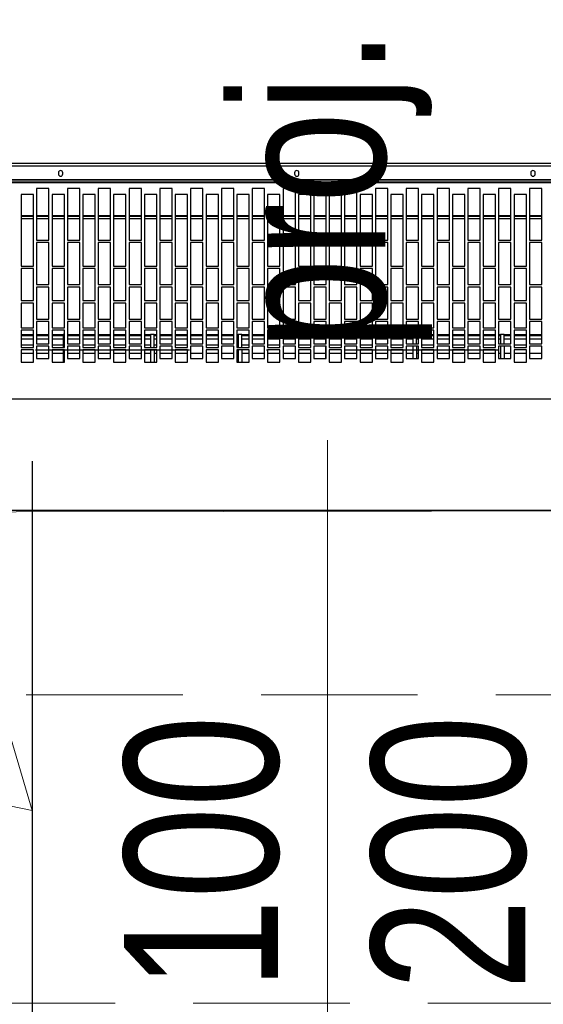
# Model space of a CAD drawing. Header units: centimetres. Extents: x -2715 to 104803, y -2927 to 32152.
# Tile 21 of 72: x 86757 to 86799, y -489 to -409. Entities that reach past the tile are written whole.
import ezdxf
from ezdxf.enums import TextEntityAlignment as Align

# ---------------------------------------------------------------- set-up
doc = ezdxf.new("R2010")
doc.units = ezdxf.units.CM
doc.header["$MEASUREMENT"] = 0
doc.linetypes.add('DASHDOT2', pattern=[0.5, 0.25, -0.125, 0, -0.125])
doc.linetypes.add('HIDDENX2', pattern=[19.05, 12.7, -6.35])
for name, color, linetype, lineweight in [('1_ doors proj.', 252, 'Continuous', 15), ('1_ projection', 252, 'HIDDENX2', 5), ('1_ przerywana  S_CONSTRUCTION', 252, 'DASHDOT2', 25), ('1_ wall STRUCT-DIV rozbiorka', 252, 'Continuous', 9), ('2_ doors description proj.', 252, 'Continuous', 15)]:
    doc.layers.add(name, color=color, linetype=linetype, lineweight=lineweight)
doc.layers.add('_IS_sanitarne.opis', color=105, linetype='Continuous')
doc.layers.add('Sonniger opisy', color=255, linetype='Continuous')
doc.styles.add('BIKTS', font='bikromsw.shx', dxfattribs={"width": 0.85})
doc.linetypes.add('Rozbiö˘ka', pattern='A,7,[121,msgB.shx,S=1,R=0,X=0.5,Y=-1.826635],7', length=14)

# ---------------------------------------------------------------- blocks, each defined once
blk = doc.blocks.new('_OZN.DRZWI')
blk.add_line((0, 0), (61.073, 0))
at = {"style": 'BIKTS', "width": 0.8}
blk.add_attdef('WYSOK', text='', height=8, rotation=0.00001, dxfattribs=at).set_placement((27.593, 12.745), align=Align.TOP_CENTER)
for p in [(-20, 0), (75.143, 0)]:
    blk.add_attdef('OZN', text='', height=8, rotation=0.00001, dxfattribs=at).set_placement(p, align=Align.MIDDLE)
blk.add_attdef('SZEROK', text='', height=8, rotation=0.00001, dxfattribs=at).set_placement((27.593, -12.401), align=Align.CENTER)
blk = doc.blocks.new('FDSFGGDHGFH')
blk.add_line((26.883, -16.924), (34.559, -18.459))
for points in [[(58.546, -5.91), (58.546, -4.91)], [(32.181, -10.387), (34.559, -18.459)]]:
    blk.add_lwpolyline(points)
blk.add_arc((8.092, -9.092), 100.908, 270, 0)
blk = doc.blocks.new('GUARD ONE')
at = {"layer": 'Sonniger opisy', "color": 7, "linetype": 'Continuous', "lineweight": 25, "transparency": 16777216}
for p, q in [((856.717, 479.988), (856.717, 480.988)), ((857.017, 479.988), (857.017, 480.988)), ((863.817, 479.988), (863.817, 480.988)), ((864.117, 479.988), (864.117, 480.988)), ((871.217, 479.988), (871.217, 480.988)), ((832.362, 480.284), (833.362, 480.284)), ((833.362, 480.254), (832.362, 480.254)), ((833.612, 480.284), (834.612, 480.284)), ((834.612, 480.254), (833.612, 480.254)), ((834.862, 480.284), (835.417, 480.284)), ((835.417, 480.254), (834.862, 480.254)), ((835.417, 479.688), (835.417, 480.688)), ((835.717, 479.688), (835.717, 480.688)), ((835.717, 480.284), (835.862, 480.284)), ((835.862, 480.254), (835.717, 480.254)), ((836.112, 480.284), (837.112, 480.284)), ((837.112, 480.254), (836.112, 480.254)), ((837.362, 480.284), (838.362, 480.284)), ((838.362, 480.254), (837.362, 480.254)), ((838.612, 480.284), (839.612, 480.284)), ((839.612, 480.254), (838.612, 480.254)), ((839.862, 480.284), (840.862, 480.284)), ((840.862, 480.254), (839.862, 480.254)), ((841.112, 480.284), (842.112, 480.284)), ((842.112, 480.254), (841.112, 480.254)), ((842.362, 480.284), (842.517, 480.284)), ((842.517, 480.254), (842.362, 480.254)), ((842.517, 479.688), (842.517, 480.688)), ((842.817, 479.688), (842.817, 480.688)), ((842.817, 480.284), (843.362, 480.284)), ((843.362, 480.254), (842.817, 480.254)), ((843.612, 480.284), (844.612, 480.284)), ((844.612, 480.254), (843.612, 480.254)), ((844.862, 480.284), (845.862, 480.284)), ((845.862, 480.254), (844.862, 480.254)), ((846.112, 480.284), (847.112, 480.284)), ((847.112, 480.254), (846.112, 480.254)), ((847.362, 480.284), (848.362, 480.284)), ((848.362, 480.254), (847.362, 480.254)), ((848.612, 480.284), (849.612, 480.284)), ((849.612, 480.254), (848.612, 480.254)), ((849.917, 479.688), (849.917, 480.688)), ((849.917, 480.284), (850.862, 480.284)), ((850.862, 480.254), (849.917, 480.254)), ((851.112, 480.284), (852.112, 480.284)), ((852.112, 480.254), (851.112, 480.254)), ((852.362, 480.284), (853.362, 480.284)), ((853.362, 480.254), (852.362, 480.254)), ((853.612, 480.284), (854.612, 480.284)), ((854.612, 480.254), (853.612, 480.254)), ((854.862, 480.284), (855.862, 480.284)), ((855.862, 480.254), (854.862, 480.254)), ((856.112, 480.284), (856.717, 480.284)), ((856.717, 480.254), (856.112, 480.254)), ((857.017, 480.284), (857.112, 480.284)), ((857.112, 480.254), (857.017, 480.254)), ((857.362, 480.284), (858.362, 480.284)), ((858.362, 480.254), (857.362, 480.254)), ((858.612, 480.284), (859.612, 480.284)), ((859.612, 480.254), (858.612, 480.254)), ((859.862, 480.284), (860.862, 480.284)), ((860.862, 480.254), (859.862, 480.254)), ((861.112, 480.284), (862.112, 480.284)), ((862.112, 480.254), (861.112, 480.254)), ((862.362, 480.284), (863.362, 480.284)), ((863.362, 480.254), (862.362, 480.254)), ((863.612, 480.284), (863.817, 480.284)), ((863.817, 480.254), (863.612, 480.254)), ((864.117, 480.284), (864.612, 480.284)), ((864.612, 480.254), (864.117, 480.254)), ((864.862, 480.284), (865.862, 480.284)), ((865.862, 480.254), (864.862, 480.254)), ((866.112, 480.284), (867.112, 480.284)), ((867.112, 480.254), (866.112, 480.254)), ((867.362, 480.284), (868.362, 480.284)), ((868.362, 480.254), (867.362, 480.254)), ((868.612, 480.284), (869.612, 480.284)), ((869.612, 480.254), (868.612, 480.254)), ((869.862, 480.284), (870.862, 480.284)), ((870.862, 480.254), (869.862, 480.254)), ((871.217, 480.284), (872.112, 480.284)), ((872.112, 480.254), (871.217, 480.254)), ((872.362, 480.284), (873.362, 480.284)), ((873.362, 480.254), (872.362, 480.254)), ((873.612, 480.284), (874.612, 480.284)), ((874.612, 480.254), (873.612, 480.254)), ((832.362, 479.688), (833.362, 479.688)), ((833.612, 479.988), (834.612, 479.988)), ((833.612, 479.611), (834.612, 479.611)), ((834.612, 479.582), (833.612, 479.582)), ((834.862, 479.688), (835.862, 479.688)), ((836.112, 479.988), (837.112, 479.988)), ((836.112, 479.611), (837.112, 479.611)), ((837.112, 479.582), (836.112, 479.582)), ((837.362, 479.688), (838.362, 479.688)), ((838.612, 479.988), (839.612, 479.988)), ((838.612, 479.611), (839.612, 479.611)), ((839.612, 479.582), (838.612, 479.582)), ((839.862, 479.688), (840.862, 479.688)), ((841.112, 479.988), (842.112, 479.988)), ((841.112, 479.611), (842.112, 479.611)), ((842.112, 479.582), (841.112, 479.582)), ((842.362, 479.688), (843.362, 479.688)), ((843.612, 479.988), (844.612, 479.988)), ((843.612, 479.611), (844.612, 479.611)), ((844.612, 479.582), (843.612, 479.582)), ((844.862, 479.688), (845.862, 479.688)), ((846.112, 479.988), (847.112, 479.988)), ((846.112, 479.611), (847.112, 479.611)), ((847.112, 479.582), (846.112, 479.582)), ((847.362, 479.688), (848.362, 479.688)), ((848.612, 479.988), (849.612, 479.988)), ((848.612, 479.611), (849.612, 479.611)), ((849.612, 479.582), (848.612, 479.582)), ((849.862, 479.688), (850.862, 479.688)), ((851.112, 479.988), (852.112, 479.988)), ((851.112, 479.611), (852.112, 479.611)), ((852.112, 479.582), (851.112, 479.582)), ((852.362, 479.688), (853.362, 479.688)), ((853.612, 479.988), (854.612, 479.988)), ((853.612, 479.611), (854.612, 479.611)), ((854.612, 479.582), (853.612, 479.582)), ((854.862, 479.688), (855.862, 479.688)), ((856.112, 479.988), (857.112, 479.988)), ((856.112, 479.611), (856.717, 479.611)), ((856.717, 479.582), (856.112, 479.582)), ((857.017, 479.611), (857.112, 479.611)), ((857.112, 479.582), (857.017, 479.582)), ((857.362, 479.688), (858.362, 479.688)), ((858.612, 479.988), (859.612, 479.988)), ((858.612, 479.611), (859.612, 479.611)), ((859.612, 479.582), (858.612, 479.582)), ((859.862, 479.688), (860.862, 479.688)), ((861.112, 479.988), (862.112, 479.988)), ((861.112, 479.611), (862.112, 479.611)), ((862.112, 479.582), (861.112, 479.582)), ((862.362, 479.688), (863.362, 479.688)), ((863.612, 479.988), (864.612, 479.988)), ((863.612, 479.611), (863.817, 479.611)), ((863.817, 479.582), (863.612, 479.582)), ((864.117, 479.611), (864.612, 479.611)), ((864.612, 479.582), (864.117, 479.582)), ((864.862, 479.688), (865.862, 479.688)), ((866.112, 479.988), (867.112, 479.988)), ((866.112, 479.611), (867.112, 479.611)), ((867.112, 479.582), (866.112, 479.582)), ((867.362, 479.688), (868.362, 479.688)), ((868.612, 479.988), (869.612, 479.988)), ((868.612, 479.611), (869.612, 479.611)), ((869.612, 479.582), (868.612, 479.582)), ((869.862, 479.688), (870.862, 479.688)), ((871.112, 479.988), (872.112, 479.988)), ((871.217, 479.611), (872.112, 479.611)), ((872.112, 479.582), (871.217, 479.582)), ((872.362, 479.688), (873.362, 479.688)), ((873.612, 479.988), (874.612, 479.988)), ((873.612, 479.611), (874.612, 479.611)), ((874.612, 479.582), (873.612, 479.582)), ((832.362, 479.122), (833.362, 479.122)), ((833.362, 479.094), (832.362, 479.094)), ((832.362, 478.837), (833.362, 478.837)), ((833.362, 478.813), (832.362, 478.813)), ((832.362, 478.769), (833.362, 478.769)), ((833.362, 478.749), (832.362, 478.749)), ((833.612, 479.122), (834.612, 479.122)), ((834.612, 479.094), (833.612, 479.094)), ((833.612, 478.837), (834.612, 478.837)), ((834.612, 478.813), (833.612, 478.813)), ((833.612, 478.769), (834.612, 478.769)), ((834.612, 478.749), (833.612, 478.749)), ((834.862, 479.122), (835.417, 479.122)), ((835.417, 479.094), (834.862, 479.094)), ((834.862, 478.837), (835.417, 478.837)), ((835.417, 478.813), (834.862, 478.813)), ((834.862, 478.769), (835.417, 478.769)), ((835.417, 478.749), (834.862, 478.749)), ((835.417, 478.731), (835.717, 478.731)), ((835.717, 479.122), (835.862, 479.122)), ((835.862, 479.094), (835.717, 479.094)), ((835.717, 478.837), (835.862, 478.837)), ((835.862, 478.813), (835.717, 478.813)), ((835.717, 478.769), (835.862, 478.769)), ((835.862, 478.749), (835.717, 478.749)), ((836.112, 479.122), (837.112, 479.122)), ((837.112, 479.094), (836.112, 479.094)), ((836.112, 478.837), (837.112, 478.837)), ((837.112, 478.813), (836.112, 478.813)), ((836.112, 478.769), (837.112, 478.769)), ((837.112, 478.749), (836.112, 478.749)), ((837.362, 479.122), (838.362, 479.122)), ((838.362, 479.094), (837.362, 479.094)), ((837.362, 478.837), (838.362, 478.837)), ((838.362, 478.813), (837.362, 478.813)), ((837.362, 478.769), (838.362, 478.769)), ((838.362, 478.749), (837.362, 478.749)), ((838.612, 479.122), (839.612, 479.122)), ((839.612, 479.094), (838.612, 479.094)), ((838.612, 478.837), (839.612, 478.837)), ((839.612, 478.813), (838.612, 478.813)), ((838.612, 478.769), (839.612, 478.769)), ((839.612, 478.749), (838.612, 478.749)), ((839.862, 479.122), (840.862, 479.122)), ((840.862, 479.094), (839.862, 479.094)), ((839.862, 478.837), (840.862, 478.837)), ((840.862, 478.813), (839.862, 478.813)), ((839.862, 478.769), (840.862, 478.769)), ((840.862, 478.749), (839.862, 478.749)), ((841.112, 479.122), (842.112, 479.122)), ((842.112, 479.094), (841.112, 479.094)), ((841.112, 478.837), (842.112, 478.837)), ((842.112, 478.813), (841.112, 478.813)), ((841.112, 478.769), (842.112, 478.769)), ((842.112, 478.749), (841.112, 478.749)), ((842.362, 479.122), (842.517, 479.122)), ((842.517, 479.094), (842.362, 479.094)), ((842.362, 478.837), (842.517, 478.837)), ((842.517, 478.813), (842.362, 478.813)), ((842.362, 478.769), (842.517, 478.769)), ((842.517, 478.749), (842.362, 478.749)), ((842.517, 478.731), (842.817, 478.731)), ((842.817, 479.122), (843.362, 479.122)), ((843.362, 479.094), (842.817, 479.094)), ((842.817, 478.837), (843.362, 478.837)), ((843.362, 478.813), (842.817, 478.813)), ((842.817, 478.769), (843.362, 478.769)), ((843.362, 478.749), (842.817, 478.749)), ((843.612, 479.122), (844.612, 479.122)), ((844.612, 479.094), (843.612, 479.094)), ((843.612, 478.837), (844.612, 478.837)), ((844.612, 478.813), (843.612, 478.813)), ((843.612, 478.769), (844.612, 478.769)), ((844.612, 478.749), (843.612, 478.749)), ((844.862, 479.122), (845.862, 479.122)), ((845.862, 479.094), (844.862, 479.094)), ((844.862, 478.837), (845.862, 478.837)), ((845.862, 478.813), (844.862, 478.813)), ((844.862, 478.769), (845.862, 478.769)), ((845.862, 478.749), (844.862, 478.749)), ((846.112, 479.122), (847.112, 479.122)), ((847.112, 479.094), (846.112, 479.094)), ((846.112, 478.837), (847.112, 478.837)), ((847.112, 478.813), (846.112, 478.813)), ((846.112, 478.769), (847.112, 478.769)), ((847.112, 478.749), (846.112, 478.749)), ((847.362, 479.122), (848.362, 479.122)), ((848.362, 479.094), (847.362, 479.094)), ((847.362, 478.837), (848.362, 478.837)), ((848.362, 478.813), (847.362, 478.813)), ((847.362, 478.769), (848.362, 478.769)), ((848.362, 478.749), (847.362, 478.749)), ((848.612, 479.122), (849.612, 479.122)), ((849.612, 479.094), (848.612, 479.094)), ((848.612, 478.837), (849.612, 478.837)), ((849.612, 478.813), (848.612, 478.813)), ((848.612, 478.769), (849.612, 478.769)), ((849.612, 478.749), (848.612, 478.749)), ((849.917, 479.122), (850.862, 479.122)), ((850.862, 479.094), (849.917, 479.094)), ((849.917, 478.837), (850.862, 478.837)), ((850.862, 478.813), (849.917, 478.813)), ((849.917, 478.769), (850.862, 478.769)), ((850.862, 478.749), (849.917, 478.749)), ((851.112, 479.122), (852.112, 479.122)), ((852.112, 479.094), (851.112, 479.094)), ((851.112, 478.837), (852.112, 478.837)), ((852.112, 478.813), (851.112, 478.813)), ((851.112, 478.769), (852.112, 478.769)), ((852.112, 478.749), (851.112, 478.749)), ((852.362, 479.122), (853.362, 479.122)), ((853.362, 479.094), (852.362, 479.094)), ((852.362, 478.837), (853.362, 478.837)), ((853.362, 478.813), (852.362, 478.813)), ((852.362, 478.769), (853.362, 478.769)), ((853.362, 478.749), (852.362, 478.749)), ((853.612, 479.122), (854.612, 479.122)), ((854.612, 479.094), (853.612, 479.094)), ((853.612, 478.837), (854.612, 478.837)), ((854.612, 478.813), (853.612, 478.813)), ((853.612, 478.769), (854.612, 478.769)), ((854.612, 478.749), (853.612, 478.749)), ((854.862, 479.122), (855.862, 479.122)), ((855.862, 479.094), (854.862, 479.094)), ((854.862, 478.837), (855.862, 478.837)), ((855.862, 478.813), (854.862, 478.813)), ((854.862, 478.769), (855.862, 478.769)), ((855.862, 478.749), (854.862, 478.749)), ((856.112, 479.122), (856.717, 479.122)), ((856.717, 479.094), (856.112, 479.094)), ((856.112, 478.837), (856.717, 478.837)), ((856.717, 478.813), (856.112, 478.813)), ((856.112, 478.769), (856.717, 478.769)), ((856.717, 478.749), (856.112, 478.749)), ((856.717, 478.731), (857.017, 478.731)), ((857.017, 479.122), (857.112, 479.122)), ((857.112, 479.094), (857.017, 479.094)), ((857.017, 478.837), (857.112, 478.837)), ((857.112, 478.813), (857.017, 478.813)), ((857.017, 478.769), (857.112, 478.769)), ((857.112, 478.749), (857.017, 478.749)), ((857.362, 479.122), (858.362, 479.122)), ((858.362, 479.094), (857.362, 479.094)), ((857.362, 478.837), (858.362, 478.837)), ((858.362, 478.813), (857.362, 478.813)), ((857.362, 478.769), (858.362, 478.769)), ((858.362, 478.749), (857.362, 478.749)), ((858.612, 479.122), (859.612, 479.122)), ((859.612, 479.094), (858.612, 479.094)), ((858.612, 478.837), (859.612, 478.837)), ((859.612, 478.813), (858.612, 478.813)), ((858.612, 478.769), (859.612, 478.769)), ((859.612, 478.749), (858.612, 478.749)), ((859.862, 479.122), (860.862, 479.122)), ((860.862, 479.094), (859.862, 479.094)), ((859.862, 478.837), (860.862, 478.837)), ((860.862, 478.813), (859.862, 478.813)), ((859.862, 478.769), (860.862, 478.769)), ((860.862, 478.749), (859.862, 478.749)), ((861.112, 479.122), (862.112, 479.122)), ((862.112, 479.094), (861.112, 479.094)), ((861.112, 478.837), (862.112, 478.837)), ((862.112, 478.813), (861.112, 478.813)), ((861.112, 478.769), (862.112, 478.769)), ((862.112, 478.749), (861.112, 478.749)), ((862.362, 479.122), (863.362, 479.122)), ((863.362, 479.094), (862.362, 479.094)), ((862.362, 478.837), (863.362, 478.837)), ((863.362, 478.813), (862.362, 478.813)), ((862.362, 478.769), (863.362, 478.769)), ((863.362, 478.749), (862.362, 478.749)), ((863.612, 479.122), (863.817, 479.122)), ((863.817, 479.094), (863.612, 479.094)), ((863.612, 478.837), (863.817, 478.837)), ((863.817, 478.813), (863.612, 478.813)), ((863.612, 478.769), (863.817, 478.769)), ((863.817, 478.749), (863.612, 478.749)), ((863.817, 478.731), (864.117, 478.731)), ((864.117, 479.122), (864.612, 479.122)), ((864.612, 479.094), (864.117, 479.094)), ((864.117, 478.837), (864.612, 478.837)), ((864.612, 478.813), (864.117, 478.813)), ((864.117, 478.769), (864.612, 478.769)), ((864.612, 478.749), (864.117, 478.749)), ((864.862, 479.122), (865.862, 479.122)), ((865.862, 479.094), (864.862, 479.094)), ((864.862, 478.837), (865.862, 478.837)), ((865.862, 478.813), (864.862, 478.813)), ((864.862, 478.769), (865.862, 478.769)), ((865.862, 478.749), (864.862, 478.749)), ((866.112, 479.122), (867.112, 479.122)), ((867.112, 479.094), (866.112, 479.094)), ((866.112, 478.837), (867.112, 478.837)), ((867.112, 478.813), (866.112, 478.813)), ((866.112, 478.769), (867.112, 478.769)), ((867.112, 478.749), (866.112, 478.749)), ((867.362, 479.122), (868.362, 479.122)), ((868.362, 479.094), (867.362, 479.094)), ((867.362, 478.837), (868.362, 478.837)), ((868.362, 478.813), (867.362, 478.813)), ((867.362, 478.769), (868.362, 478.769)), ((868.362, 478.749), (867.362, 478.749)), ((868.612, 479.122), (869.612, 479.122)), ((869.612, 479.094), (868.612, 479.094)), ((868.612, 478.837), (869.612, 478.837)), ((869.612, 478.813), (868.612, 478.813)), ((868.612, 478.769), (869.612, 478.769)), ((869.612, 478.749), (868.612, 478.749)), ((869.862, 479.122), (870.862, 479.122)), ((870.862, 479.094), (869.862, 479.094)), ((869.862, 478.837), (870.862, 478.837)), ((870.862, 478.813), (869.862, 478.813)), ((869.862, 478.769), (870.862, 478.769)), ((870.862, 478.749), (869.862, 478.749)), ((871.217, 479.122), (872.112, 479.122)), ((872.112, 479.094), (871.217, 479.094)), ((871.217, 478.837), (872.112, 478.837)), ((872.112, 478.813), (871.217, 478.813)), ((871.217, 478.769), (872.112, 478.769)), ((872.112, 478.749), (871.217, 478.749)), ((872.362, 479.122), (873.362, 479.122)), ((873.362, 479.094), (872.362, 479.094)), ((872.362, 478.837), (873.362, 478.837)), ((873.362, 478.813), (872.362, 478.813)), ((872.362, 478.769), (873.362, 478.769)), ((873.362, 478.749), (872.362, 478.749)), ((873.612, 479.122), (874.612, 479.122)), ((874.612, 479.094), (873.612, 479.094)), ((873.612, 478.837), (874.612, 478.837)), ((874.612, 478.813), (873.612, 478.813)), ((873.612, 478.769), (874.612, 478.769)), ((874.612, 478.749), (873.612, 478.749)), ((833.612, 478.388), (834.612, 478.388)), ((836.112, 478.388), (837.112, 478.388)), ((838.612, 478.388), (839.612, 478.388)), ((841.112, 478.388), (842.112, 478.388)), ((843.612, 478.388), (844.612, 478.388)), ((846.112, 478.388), (847.112, 478.388)), ((848.612, 478.388), (849.612, 478.388)), ((851.112, 478.388), (852.112, 478.388)), ((853.612, 478.388), (854.612, 478.388)), ((856.112, 478.388), (857.112, 478.388)), ((858.612, 478.388), (859.612, 478.388)), ((861.112, 478.388), (862.112, 478.388)), ((863.612, 478.388), (864.612, 478.388)), ((866.112, 478.388), (867.112, 478.388)), ((868.612, 478.388), (869.612, 478.388)), ((871.112, 478.388), (872.112, 478.388)), ((873.612, 478.388), (874.612, 478.388)), ((832.362, 477.688), (833.362, 477.688)), ((834.862, 477.688), (835.862, 477.688)), ((837.362, 477.688), (838.362, 477.688)), ((839.862, 477.688), (840.862, 477.688)), ((842.362, 477.688), (843.362, 477.688)), ((844.862, 477.688), (845.862, 477.688)), ((847.362, 477.688), (848.362, 477.688)), ((849.862, 477.688), (850.862, 477.688)), ((852.362, 477.688), (853.362, 477.688)), ((854.862, 477.688), (855.862, 477.688)), ((857.362, 477.688), (858.362, 477.688)), ((859.862, 477.688), (860.862, 477.688)), ((862.362, 477.688), (863.362, 477.688)), ((864.862, 477.688), (865.862, 477.688)), ((867.362, 477.688), (868.362, 477.688)), ((869.862, 477.688), (870.862, 477.688)), ((872.362, 477.688), (873.362, 477.688)), ((833.612, 476.188), (834.612, 476.188)), ((836.112, 476.188), (837.112, 476.188)), ((838.612, 476.188), (839.612, 476.188)), ((841.112, 476.188), (842.112, 476.188)), ((843.612, 476.188), (844.612, 476.188)), ((846.112, 476.188), (847.112, 476.188)), ((848.612, 476.188), (849.612, 476.188)), ((851.112, 476.188), (852.112, 476.188)), ((853.612, 476.188), (854.612, 476.188)), ((856.112, 476.188), (857.112, 476.188)), ((858.612, 476.188), (859.612, 476.188)), ((861.112, 476.188), (862.112, 476.188)), ((863.612, 476.188), (864.612, 476.188)), ((866.112, 476.188), (867.112, 476.188)), ((868.612, 476.188), (869.612, 476.188)), ((871.112, 476.188), (872.112, 476.188)), ((873.612, 476.188), (874.612, 476.188)), ((832.362, 474.888), (833.362, 474.888)), ((834.862, 474.888), (835.862, 474.888)), ((837.362, 474.888), (838.362, 474.888)), ((839.862, 474.888), (840.862, 474.888)), ((842.362, 474.888), (843.362, 474.888)), ((844.862, 474.888), (845.862, 474.888)), ((847.362, 474.888), (848.362, 474.888)), ((849.862, 474.888), (850.862, 474.888)), ((852.362, 474.888), (853.362, 474.888)), ((854.862, 474.888), (855.862, 474.888)), ((857.362, 474.888), (858.362, 474.888)), ((859.862, 474.888), (860.862, 474.888)), ((862.362, 474.888), (863.362, 474.888)), ((864.862, 474.888), (865.862, 474.888)), ((867.362, 474.888), (868.362, 474.888)), ((869.862, 474.888), (870.862, 474.888)), ((872.362, 474.888), (873.362, 474.888)), ((833.612, 473.388), (834.612, 473.388)), ((836.112, 473.388), (837.112, 473.388)), ((838.612, 473.388), (839.612, 473.388)), ((841.112, 473.388), (842.112, 473.388)), ((843.612, 473.388), (844.612, 473.388)), ((846.112, 473.388), (847.112, 473.388)), ((848.612, 473.388), (849.612, 473.388)), ((851.112, 473.388), (852.112, 473.388)), ((853.612, 473.388), (854.612, 473.388)), ((856.112, 473.388), (857.112, 473.388)), ((858.612, 473.388), (859.612, 473.388)), ((861.112, 473.388), (862.112, 473.388)), ((863.612, 473.388), (864.612, 473.388)), ((866.112, 473.388), (867.112, 473.388)), ((868.612, 473.388), (869.612, 473.388)), ((871.112, 473.388), (872.112, 473.388)), ((873.612, 473.388), (874.612, 473.388)), ((832.362, 471.288), (833.362, 471.288)), ((834.862, 471.288), (835.862, 471.288)), ((837.362, 471.288), (838.362, 471.288)), ((839.862, 471.288), (840.862, 471.288)), ((842.362, 471.288), (843.362, 471.288)), ((844.862, 471.288), (845.862, 471.288)), ((847.362, 471.288), (848.362, 471.288)), ((849.862, 471.288), (850.862, 471.288)), ((852.362, 471.288), (853.362, 471.288)), ((854.862, 471.288), (855.862, 471.288)), ((857.362, 471.288), (858.362, 471.288)), ((859.862, 471.288), (860.862, 471.288)), ((862.362, 471.288), (863.362, 471.288)), ((864.862, 471.288), (865.862, 471.288)), ((867.362, 471.288), (868.362, 471.288)), ((869.862, 471.288), (870.862, 471.288)), ((872.362, 471.288), (873.362, 471.288)), ((833.362, 469.338), (832.362, 469.338)), ((833.362, 469.131), (832.362, 469.131)), ((833.362, 469.08), (832.362, 469.08)), ((834.612, 469.338), (833.612, 469.338)), ((834.612, 469.131), (833.612, 469.131)), ((834.612, 469.08), (833.612, 469.08)), ((835.862, 469.338), (834.862, 469.338)), ((835.862, 469.131), (834.862, 469.131)), ((835.862, 469.08), (834.862, 469.08)), ((837.112, 469.338), (836.112, 469.338)), ((837.112, 469.131), (836.112, 469.131)), ((837.112, 469.08), (836.112, 469.08)), ((838.362, 469.338), (837.362, 469.338)), ((838.362, 469.131), (837.362, 469.131)), ((838.362, 469.08), (837.362, 469.08)), ((839.612, 469.338), (838.612, 469.338)), ((839.612, 469.131), (838.612, 469.131)), ((839.612, 469.08), (838.612, 469.08)), ((840.862, 469.338), (839.862, 469.338)), ((840.862, 469.131), (839.862, 469.131)), ((840.862, 469.08), (839.862, 469.08)), ((842.112, 469.338), (841.112, 469.338)), ((842.112, 469.131), (841.112, 469.131)), ((842.112, 469.08), (841.112, 469.08)), ((843.362, 469.338), (842.362, 469.338)), ((843.362, 469.131), (842.362, 469.131)), ((843.362, 469.08), (842.362, 469.08)), ((844.612, 469.338), (843.612, 469.338)), ((844.612, 469.131), (843.612, 469.131)), ((844.612, 469.08), (843.612, 469.08)), ((845.862, 469.338), (844.862, 469.338)), ((845.862, 469.131), (844.862, 469.131)), ((845.862, 469.08), (844.862, 469.08)), ((847.112, 469.338), (846.112, 469.338)), ((847.112, 469.131), (846.112, 469.131)), ((847.112, 469.08), (846.112, 469.08)), ((848.362, 469.338), (847.362, 469.338)), ((848.362, 469.131), (847.362, 469.131)), ((848.362, 469.08), (847.362, 469.08)), ((849.612, 469.338), (848.612, 469.338)), ((849.612, 469.131), (848.612, 469.131)), ((849.612, 469.08), (848.612, 469.08)), ((850.862, 469.338), (849.862, 469.338)), ((850.862, 469.131), (849.862, 469.131)), ((850.862, 469.08), (849.862, 469.08)), ((852.112, 469.338), (851.112, 469.338)), ((852.112, 469.131), (851.112, 469.131)), ((852.112, 469.08), (851.112, 469.08)), ((853.362, 469.338), (852.362, 469.338)), ((853.362, 469.131), (852.362, 469.131)), ((853.362, 469.08), (852.362, 469.08)), ((854.612, 469.338), (853.612, 469.338)), ((854.612, 469.131), (853.612, 469.131)), ((854.612, 469.08), (853.612, 469.08)), ((855.862, 469.338), (854.862, 469.338)), ((855.862, 469.131), (854.862, 469.131)), ((855.862, 469.08), (854.862, 469.08)), ((857.112, 469.338), (856.112, 469.338)), ((857.112, 469.131), (856.112, 469.131)), ((857.112, 469.08), (856.112, 469.08)), ((858.362, 469.338), (857.362, 469.338)), ((858.362, 469.131), (857.362, 469.131)), ((858.362, 469.08), (857.362, 469.08)), ((859.612, 469.338), (858.612, 469.338)), ((859.612, 469.131), (858.612, 469.131)), ((859.612, 469.08), (858.612, 469.08)), ((860.862, 469.338), (859.862, 469.338)), ((860.862, 469.131), (859.862, 469.131)), ((860.862, 469.08), (859.862, 469.08)), ((862.112, 469.338), (861.112, 469.338)), ((862.112, 469.131), (861.112, 469.131)), ((862.112, 469.08), (861.112, 469.08)), ((863.362, 469.338), (862.362, 469.338)), ((863.362, 469.131), (862.362, 469.131)), ((863.362, 469.08), (862.362, 469.08)), ((864.612, 469.338), (863.612, 469.338)), ((864.612, 469.131), (863.612, 469.131)), ((864.612, 469.08), (863.612, 469.08)), ((865.862, 469.338), (864.862, 469.338)), ((865.862, 469.131), (864.862, 469.131)), ((865.862, 469.08), (864.862, 469.08)), ((867.112, 469.338), (866.112, 469.338)), ((867.112, 469.131), (866.112, 469.131)), ((867.112, 469.08), (866.112, 469.08)), ((868.362, 469.338), (867.362, 469.338)), ((868.362, 469.131), (867.362, 469.131)), ((868.362, 469.08), (867.362, 469.08)), ((869.612, 469.338), (868.612, 469.338)), ((869.612, 469.131), (868.612, 469.131)), ((869.612, 469.08), (868.612, 469.08)), ((870.862, 469.338), (869.862, 469.338)), ((870.862, 469.131), (869.862, 469.131)), ((870.862, 469.08), (869.862, 469.08)), ((872.112, 469.338), (871.112, 469.338)), ((872.112, 469.131), (871.112, 469.131)), ((872.112, 469.08), (871.112, 469.08)), ((873.362, 469.338), (872.362, 469.338)), ((873.362, 469.131), (872.362, 469.131)), ((873.362, 469.08), (872.362, 469.08)), ((874.612, 469.338), (873.612, 469.338)), ((874.612, 469.131), (873.612, 469.131)), ((874.612, 469.08), (873.612, 469.08)), ((833.612, 467.388), (834.612, 467.388)), ((836.112, 467.388), (837.112, 467.388)), ((838.612, 467.388), (839.612, 467.388)), ((841.112, 467.388), (842.112, 467.388)), ((843.612, 467.388), (844.612, 467.388)), ((846.112, 467.388), (847.112, 467.388)), ((848.612, 467.388), (849.612, 467.388)), ((851.112, 467.388), (852.112, 467.388)), ((853.612, 467.388), (854.612, 467.388)), ((856.112, 467.388), (857.112, 467.388)), ((858.612, 467.388), (859.612, 467.388)), ((861.112, 467.388), (862.112, 467.388)), ((863.612, 467.388), (864.612, 467.388)), ((866.112, 467.388), (867.112, 467.388)), ((868.612, 467.388), (869.612, 467.388)), ((871.112, 467.388), (872.112, 467.388)), ((873.612, 467.388), (874.612, 467.388)), ((832.362, 466.888), (833.362, 466.888)), ((834.862, 466.888), (835.862, 466.888)), ((837.362, 466.888), (838.362, 466.888)), ((839.862, 466.888), (840.862, 466.888)), ((842.362, 466.888), (843.362, 466.888)), ((844.862, 466.888), (845.862, 466.888)), ((847.362, 466.888), (848.362, 466.888)), ((849.862, 466.888), (850.862, 466.888)), ((852.362, 466.888), (853.362, 466.888)), ((854.862, 466.888), (855.862, 466.888)), ((857.362, 466.888), (858.362, 466.888)), ((859.862, 466.888), (860.862, 466.888)), ((862.362, 466.888), (863.362, 466.888)), ((864.862, 466.888), (865.862, 466.888)), ((867.362, 466.888), (868.362, 466.888)), ((869.862, 466.888), (870.862, 466.888)), ((872.362, 466.888), (873.362, 466.888)), ((901.937, 466.188), (797.538, 466.188)), ((901.837, 466.412), (797.638, 466.412))]:
    blk.add_line(p, q, dxfattribs=at)
for points in [[(901.837, 466.188), (901.837, 466.365), (901.837, 466.412), (904.737, 466.412), (904.737, 483.988), (904.737, 492.988), (794.738, 492.988), (794.738, 483.988), (904.737, 483.988)], [(901.837, 466.365), (797.638, 466.365), (797.638, 466.412), (794.738, 466.412), (794.738, 483.988)], [(835.417, 479.488), (835.417, 478.731), (835.717, 478.731), (835.717, 479.488)], [(842.517, 479.488), (842.517, 478.731), (842.817, 478.731), (842.817, 479.488)], [(849.917, 478.731), (849.862, 478.731), (849.917, 478.731), (849.917, 479.488)], [(856.717, 479.788), (856.717, 478.731), (857.017, 478.731), (857.017, 479.788)], [(863.817, 479.788), (863.817, 478.731), (864.117, 478.731), (864.117, 479.788)], [(871.217, 478.731), (871.112, 478.731), (871.217, 478.731), (871.217, 479.788)], [(794.738, 466.412), (794.738, 466.372), (794.738, 466.372), (794.738, 465.053), (794.738, 464.873), (904.737, 464.873), (904.737, 465.053), (794.738, 465.053)], [(794.738, 466.372), (797.538, 466.372), (797.538, 466.372), (797.538, 466.188), (901.937, 466.188), (901.937, 466.372)]]:
    blk.add_lwpolyline(points, dxfattribs=at)
for points in [[(834.612, 479.988), (834.612, 480.988), (833.612, 480.988), (833.612, 479.988)], [(837.112, 479.988), (837.112, 480.988), (836.112, 480.988), (836.112, 479.988)], [(839.612, 479.988), (839.612, 480.988), (838.612, 480.988), (838.612, 479.988)], [(842.112, 479.988), (842.112, 480.988), (841.112, 480.988), (841.112, 479.988)], [(844.612, 479.988), (844.612, 480.988), (843.612, 480.988), (843.612, 479.988)], [(847.112, 479.988), (847.112, 480.988), (846.112, 480.988), (846.112, 479.988)], [(849.612, 479.988), (849.612, 480.988), (848.612, 480.988), (848.612, 479.988)], [(852.112, 479.988), (852.112, 480.988), (851.112, 480.988), (851.112, 479.988)], [(854.612, 479.988), (854.612, 480.988), (853.612, 480.988), (853.612, 479.988)], [(857.112, 479.988), (857.112, 480.988), (856.112, 480.988), (856.112, 479.988)], [(859.612, 479.988), (859.612, 480.988), (858.612, 480.988), (858.612, 479.988)], [(862.112, 479.988), (862.112, 480.988), (861.112, 480.988), (861.112, 479.988)], [(864.612, 479.988), (864.612, 480.988), (863.612, 480.988), (863.612, 479.988)], [(867.112, 479.988), (867.112, 480.988), (866.112, 480.988), (866.112, 479.988)], [(869.612, 479.988), (869.612, 480.988), (868.612, 480.988), (868.612, 479.988)], [(872.112, 479.988), (872.112, 480.988), (871.112, 480.988), (871.112, 479.988)], [(874.612, 479.988), (874.612, 480.988), (873.612, 480.988), (873.612, 479.988)], [(832.362, 480.688), (832.362, 479.688), (833.362, 479.688), (833.362, 480.688)], [(834.862, 480.688), (834.862, 479.688), (835.862, 479.688), (835.862, 480.688)], [(837.362, 480.688), (837.362, 479.688), (838.362, 479.688), (838.362, 480.688)], [(839.862, 480.688), (839.862, 479.688), (840.862, 479.688), (840.862, 480.688)], [(842.362, 480.688), (842.362, 479.688), (843.362, 479.688), (843.362, 480.688)], [(844.862, 480.688), (844.862, 479.688), (845.862, 479.688), (845.862, 480.688)], [(847.362, 480.688), (847.362, 479.688), (848.362, 479.688), (848.362, 480.688)], [(849.862, 480.688), (849.862, 479.688), (850.862, 479.688), (850.862, 480.688)], [(852.362, 480.688), (852.362, 479.688), (853.362, 479.688), (853.362, 480.688)], [(854.862, 480.688), (854.862, 479.688), (855.862, 479.688), (855.862, 480.688)], [(857.362, 480.688), (857.362, 479.688), (858.362, 479.688), (858.362, 480.688)], [(859.862, 480.688), (859.862, 479.688), (860.862, 479.688), (860.862, 480.688)], [(862.362, 480.688), (862.362, 479.688), (863.362, 479.688), (863.362, 480.688)], [(864.862, 480.688), (864.862, 479.688), (865.862, 479.688), (865.862, 480.688)], [(867.362, 480.688), (867.362, 479.688), (868.362, 479.688), (868.362, 480.688)], [(869.862, 480.688), (869.862, 479.688), (870.862, 479.688), (870.862, 480.688)], [(872.362, 480.688), (872.362, 479.688), (873.362, 479.688), (873.362, 480.688)], [(832.362, 479.488), (832.362, 477.688), (833.362, 477.688), (833.362, 479.488)], [(834.612, 478.388), (834.612, 479.788), (833.612, 479.788), (833.612, 478.388)], [(834.862, 479.488), (834.862, 477.688), (835.862, 477.688), (835.862, 479.488)], [(837.112, 478.388), (837.112, 479.788), (836.112, 479.788), (836.112, 478.388)], [(837.362, 479.488), (837.362, 477.688), (838.362, 477.688), (838.362, 479.488)], [(839.612, 478.388), (839.612, 479.788), (838.612, 479.788), (838.612, 478.388)], [(839.862, 479.488), (839.862, 477.688), (840.862, 477.688), (840.862, 479.488)], [(842.112, 478.388), (842.112, 479.788), (841.112, 479.788), (841.112, 478.388)], [(842.362, 479.488), (842.362, 477.688), (843.362, 477.688), (843.362, 479.488)], [(844.612, 478.388), (844.612, 479.788), (843.612, 479.788), (843.612, 478.388)], [(844.862, 479.488), (844.862, 477.688), (845.862, 477.688), (845.862, 479.488)], [(847.112, 478.388), (847.112, 479.788), (846.112, 479.788), (846.112, 478.388)], [(847.362, 479.488), (847.362, 477.688), (848.362, 477.688), (848.362, 479.488)], [(849.612, 478.388), (849.612, 479.788), (848.612, 479.788), (848.612, 478.388)], [(849.862, 479.488), (849.862, 477.688), (850.862, 477.688), (850.862, 479.488)], [(852.112, 478.388), (852.112, 479.788), (851.112, 479.788), (851.112, 478.388)], [(852.362, 479.488), (852.362, 477.688), (853.362, 477.688), (853.362, 479.488)], [(854.612, 478.388), (854.612, 479.788), (853.612, 479.788), (853.612, 478.388)], [(854.862, 479.488), (854.862, 477.688), (855.862, 477.688), (855.862, 479.488)], [(857.112, 478.388), (857.112, 479.788), (856.112, 479.788), (856.112, 478.388)], [(857.362, 479.488), (857.362, 477.688), (858.362, 477.688), (858.362, 479.488)], [(859.612, 478.388), (859.612, 479.788), (858.612, 479.788), (858.612, 478.388)], [(859.862, 479.488), (859.862, 477.688), (860.862, 477.688), (860.862, 479.488)], [(862.112, 478.388), (862.112, 479.788), (861.112, 479.788), (861.112, 478.388)], [(862.362, 479.488), (862.362, 477.688), (863.362, 477.688), (863.362, 479.488)], [(864.612, 478.388), (864.612, 479.788), (863.612, 479.788), (863.612, 478.388)], [(864.862, 479.488), (864.862, 477.688), (865.862, 477.688), (865.862, 479.488)], [(867.112, 478.388), (867.112, 479.788), (866.112, 479.788), (866.112, 478.388)], [(867.362, 479.488), (867.362, 477.688), (868.362, 477.688), (868.362, 479.488)], [(869.612, 478.388), (869.612, 479.788), (868.612, 479.788), (868.612, 478.388)], [(869.862, 479.488), (869.862, 477.688), (870.862, 477.688), (870.862, 479.488)], [(872.112, 478.388), (872.112, 479.788), (871.112, 479.788), (871.112, 478.388)], [(872.362, 479.488), (872.362, 477.688), (873.362, 477.688), (873.362, 479.488)], [(874.612, 478.388), (874.612, 479.788), (873.612, 479.788), (873.612, 478.388)], [(834.612, 476.188), (834.612, 478.188), (833.612, 478.188), (833.612, 476.188)], [(837.112, 476.188), (837.112, 478.188), (836.112, 478.188), (836.112, 476.188)], [(839.612, 476.188), (839.612, 478.188), (838.612, 478.188), (838.612, 476.188)], [(842.112, 476.188), (842.112, 478.188), (841.112, 478.188), (841.112, 476.188)], [(844.612, 476.188), (844.612, 478.188), (843.612, 478.188), (843.612, 476.188)], [(847.112, 476.188), (847.112, 478.188), (846.112, 478.188), (846.112, 476.188)], [(849.612, 476.188), (849.612, 478.188), (848.612, 478.188), (848.612, 476.188)], [(852.112, 476.188), (852.112, 478.188), (851.112, 478.188), (851.112, 476.188)], [(854.612, 476.188), (854.612, 478.188), (853.612, 478.188), (853.612, 476.188)], [(857.112, 476.188), (857.112, 478.188), (856.112, 478.188), (856.112, 476.188)], [(859.612, 476.188), (859.612, 478.188), (858.612, 478.188), (858.612, 476.188)], [(862.112, 476.188), (862.112, 478.188), (861.112, 478.188), (861.112, 476.188)], [(864.612, 476.188), (864.612, 478.188), (863.612, 478.188), (863.612, 476.188)], [(867.112, 476.188), (867.112, 478.188), (866.112, 478.188), (866.112, 476.188)], [(869.612, 476.188), (869.612, 478.188), (868.612, 478.188), (868.612, 476.188)], [(872.112, 476.188), (872.112, 478.188), (871.112, 478.188), (871.112, 476.188)], [(874.612, 476.188), (874.612, 478.188), (873.612, 478.188), (873.612, 476.188)], [(832.362, 477.488), (832.362, 474.888), (833.362, 474.888), (833.362, 477.488)], [(834.862, 477.488), (834.862, 474.888), (835.862, 474.888), (835.862, 477.488)], [(837.362, 477.488), (837.362, 474.888), (838.362, 474.888), (838.362, 477.488)], [(839.862, 477.488), (839.862, 474.888), (840.862, 474.888), (840.862, 477.488)], [(842.362, 477.488), (842.362, 474.888), (843.362, 474.888), (843.362, 477.488)], [(844.862, 477.488), (844.862, 474.888), (845.862, 474.888), (845.862, 477.488)], [(847.362, 477.488), (847.362, 474.888), (848.362, 474.888), (848.362, 477.488)], [(849.862, 477.488), (849.862, 474.888), (850.862, 474.888), (850.862, 477.488)], [(852.362, 477.488), (852.362, 474.888), (853.362, 474.888), (853.362, 477.488)], [(854.862, 477.488), (854.862, 474.888), (855.862, 474.888), (855.862, 477.488)], [(857.362, 477.488), (857.362, 474.888), (858.362, 474.888), (858.362, 477.488)], [(859.862, 477.488), (859.862, 474.888), (860.862, 474.888), (860.862, 477.488)], [(862.362, 477.488), (862.362, 474.888), (863.362, 474.888), (863.362, 477.488)], [(864.862, 477.488), (864.862, 474.888), (865.862, 474.888), (865.862, 477.488)], [(867.362, 477.488), (867.362, 474.888), (868.362, 474.888), (868.362, 477.488)], [(869.862, 477.488), (869.862, 474.888), (870.862, 474.888), (870.862, 477.488)], [(872.362, 477.488), (872.362, 474.888), (873.362, 474.888), (873.362, 477.488)], [(834.612, 473.388), (834.612, 475.988), (833.612, 475.988), (833.612, 473.388)], [(837.112, 473.388), (837.112, 475.988), (836.112, 475.988), (836.112, 473.388)], [(839.612, 473.388), (839.612, 475.988), (838.612, 475.988), (838.612, 473.388)], [(842.112, 473.388), (842.112, 475.988), (841.112, 475.988), (841.112, 473.388)], [(844.612, 473.388), (844.612, 475.988), (843.612, 475.988), (843.612, 473.388)], [(847.112, 473.388), (847.112, 475.988), (846.112, 475.988), (846.112, 473.388)], [(849.612, 473.388), (849.612, 475.988), (848.612, 475.988), (848.612, 473.388)], [(852.112, 473.388), (852.112, 475.988), (851.112, 475.988), (851.112, 473.388)], [(854.612, 473.388), (854.612, 475.988), (853.612, 475.988), (853.612, 473.388)], [(857.112, 473.388), (857.112, 475.988), (856.112, 475.988), (856.112, 473.388)], [(859.612, 473.388), (859.612, 475.988), (858.612, 475.988), (858.612, 473.388)], [(862.112, 473.388), (862.112, 475.988), (861.112, 475.988), (861.112, 473.388)], [(864.612, 473.388), (864.612, 475.988), (863.612, 475.988), (863.612, 473.388)], [(867.112, 473.388), (867.112, 475.988), (866.112, 475.988), (866.112, 473.388)], [(869.612, 473.388), (869.612, 475.988), (868.612, 475.988), (868.612, 473.388)], [(872.112, 473.388), (872.112, 475.988), (871.112, 475.988), (871.112, 473.388)], [(874.612, 473.388), (874.612, 475.988), (873.612, 475.988), (873.612, 473.388)], [(832.362, 474.688), (832.362, 471.288), (833.362, 471.288), (833.362, 474.688)], [(834.862, 474.688), (834.862, 471.288), (835.862, 471.288), (835.862, 474.688)], [(837.362, 474.688), (837.362, 471.288), (838.362, 471.288), (838.362, 474.688)], [(839.862, 474.688), (839.862, 471.288), (840.862, 471.288), (840.862, 474.688)], [(842.362, 474.688), (842.362, 471.288), (843.362, 471.288), (843.362, 474.688)], [(844.862, 474.688), (844.862, 471.288), (845.862, 471.288), (845.862, 474.688)], [(847.362, 474.688), (847.362, 471.288), (848.362, 471.288), (848.362, 474.688)], [(849.862, 474.688), (849.862, 471.288), (850.862, 471.288), (850.862, 474.688)], [(852.362, 474.688), (852.362, 471.288), (853.362, 471.288), (853.362, 474.688)], [(854.862, 474.688), (854.862, 471.288), (855.862, 471.288), (855.862, 474.688)], [(857.362, 474.688), (857.362, 471.288), (858.362, 471.288), (858.362, 474.688)], [(859.862, 474.688), (859.862, 471.288), (860.862, 471.288), (860.862, 474.688)], [(862.362, 474.688), (862.362, 471.288), (863.362, 471.288), (863.362, 474.688)], [(864.862, 474.688), (864.862, 471.288), (865.862, 471.288), (865.862, 474.688)], [(867.362, 474.688), (867.362, 471.288), (868.362, 471.288), (868.362, 474.688)], [(869.862, 474.688), (869.862, 471.288), (870.862, 471.288), (870.862, 474.688)], [(872.362, 474.688), (872.362, 471.288), (873.362, 471.288), (873.362, 474.688)], [(833.612, 473.188), (833.612, 467.388), (834.612, 467.388), (834.612, 473.188)], [(836.112, 473.188), (836.112, 467.388), (837.112, 467.388), (837.112, 473.188)], [(838.612, 473.188), (838.612, 467.388), (839.612, 467.388), (839.612, 473.188)], [(841.112, 473.188), (841.112, 467.388), (842.112, 467.388), (842.112, 473.188)], [(843.612, 473.188), (843.612, 467.388), (844.612, 467.388), (844.612, 473.188)], [(846.112, 473.188), (846.112, 467.388), (847.112, 467.388), (847.112, 473.188)], [(848.612, 473.188), (848.612, 467.388), (849.612, 467.388), (849.612, 473.188)], [(851.112, 473.188), (851.112, 467.388), (852.112, 467.388), (852.112, 473.188)], [(853.612, 473.188), (853.612, 467.388), (854.612, 467.388), (854.612, 473.188)], [(856.112, 473.188), (856.112, 467.388), (857.112, 467.388), (857.112, 473.188)], [(858.612, 473.188), (858.612, 467.388), (859.612, 467.388), (859.612, 473.188)], [(861.112, 473.188), (861.112, 467.388), (862.112, 467.388), (862.112, 473.188)], [(863.612, 473.188), (863.612, 467.388), (864.612, 467.388), (864.612, 473.188)], [(866.112, 473.188), (866.112, 467.388), (867.112, 467.388), (867.112, 473.188)], [(868.612, 473.188), (868.612, 467.388), (869.612, 467.388), (869.612, 473.188)], [(871.112, 473.188), (871.112, 467.388), (872.112, 467.388), (872.112, 473.188)], [(873.612, 473.188), (873.612, 467.388), (874.612, 467.388), (874.612, 473.188)], [(832.362, 471.088), (832.362, 466.888), (833.362, 466.888), (833.362, 471.088)], [(834.862, 471.088), (834.862, 466.888), (835.862, 466.888), (835.862, 471.088)], [(837.362, 471.088), (837.362, 466.888), (838.362, 466.888), (838.362, 471.088)], [(839.862, 471.088), (839.862, 466.888), (840.862, 466.888), (840.862, 471.088)], [(842.362, 471.088), (842.362, 466.888), (843.362, 466.888), (843.362, 471.088)], [(844.862, 471.088), (844.862, 466.888), (845.862, 466.888), (845.862, 471.088)], [(847.362, 471.088), (847.362, 466.888), (848.362, 466.888), (848.362, 471.088)], [(849.862, 471.088), (849.862, 466.888), (850.862, 466.888), (850.862, 471.088)], [(852.362, 471.088), (852.362, 466.888), (853.362, 466.888), (853.362, 471.088)], [(854.862, 471.088), (854.862, 466.888), (855.862, 466.888), (855.862, 471.088)], [(857.362, 471.088), (857.362, 466.888), (858.362, 466.888), (858.362, 471.088)], [(859.862, 471.088), (859.862, 466.888), (860.862, 466.888), (860.862, 471.088)], [(862.362, 471.088), (862.362, 466.888), (863.362, 466.888), (863.362, 471.088)], [(864.862, 471.088), (864.862, 466.888), (865.862, 466.888), (865.862, 471.088)], [(867.362, 471.088), (867.362, 466.888), (868.362, 466.888), (868.362, 471.088)], [(869.862, 471.088), (869.862, 466.888), (870.862, 466.888), (870.862, 471.088)], [(872.362, 471.088), (872.362, 466.888), (873.362, 466.888), (873.362, 471.088)]]:
    blk.add_lwpolyline(points, close=True, dxfattribs=at)
for points in [[(832.897, 465.716), (832.897, 465.616, 1), (833.257, 465.616), (833.257, 465.716, 1)], [(852.067, 465.716), (852.067, 465.616, 1), (852.427, 465.616), (852.427, 465.716, 1)], [(871.237, 465.716), (871.237, 465.616, 1), (871.597, 465.616), (871.597, 465.716, 1)]]:
    blk.add_lwpolyline(points, format="xyb", close=True, dxfattribs=at)
for centre in [(833.077, 465.616), (852.247, 465.616), (871.417, 465.616)]:
    blk.add_arc(centre, 0.18, 180, 0, dxfattribs=at)

msp = doc.modelspace()

# ---------------------------------------------------------------- linework, layer by layer
at = {"layer": '1_ projection'}
for points in [[(86732.546, -449.069), (87055.546, -449.069)], [(87055.546, -464.069), (86732.546, -464.069)], [(86732.546, -489.069), (87055.546, -489.069)]]:
    msp.add_lwpolyline(points, dxfattribs=at)
at = {"layer": '1_ przerywana  S_CONSTRUCTION', "ltscale": 50}
msp.add_lwpolyline([(86682.546, -436.069), (89183.546, -436.069)], dxfattribs=at)
at = {"layer": '1_ wall STRUCT-DIV rozbiorka', "linetype": 'Rozbiö˘ka', "lineweight": 9, "ltscale": 2.5}
msp.add_lwpolyline([(86722.546, -449.277), (86840.546, -449.069)], dxfattribs=at)
at = {"layer": '_IS_sanitarne.opis'}
msp.add_lwpolyline([(86757.56, -445.104), (86757.56, -617.203), (87099.545, -617.203)], dxfattribs=at)

# ---------------------------------------------------------------- block references
at = {"layer": '1_ doors proj.'}
msp.add_blockref('FDSFGGDHGFH', (86723, -454.977), dxfattribs=at)
at = {"layer": '2_ doors description proj.'}
ref = msp.add_blockref('_OZN.DRZWI', (86781.546, -504.478), dxfattribs=dict(at, rotation=90.00000000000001))
ref.add_attrib('OZN', 'proj.', dxfattribs={"layer": '0', "color": 7, "lineweight": 5, "height": 12.5, "rotation": 90, "style": 'BIKTS', "width": 0.8}).set_placement((86781.546, -423.073), align=Align.MIDDLE)
ref.add_attrib('WYSOK', '200', dxfattribs={"layer": '0', "color": 7, "lineweight": 5, "height": 12.5, "rotation": 90, "style": 'BIKTS', "width": 0.8}).set_placement((86785.086, -476.885), align=Align.TOP_CENTER)
ref.add_attrib('SZEROK', '100', dxfattribs={"layer": '0', "color": 7, "lineweight": 5, "height": 12.5, "rotation": 90, "style": 'BIKTS', "width": 0.8}).set_placement((86777.533, -476.885), align=Align.CENTER)
at = {"layer": 'Sonniger opisy', "rotation": 180}
msp.add_blockref('GUARD ONE', (87631.293, 43.912), dxfattribs=at)

doc.saveas('drawing.dxf')
